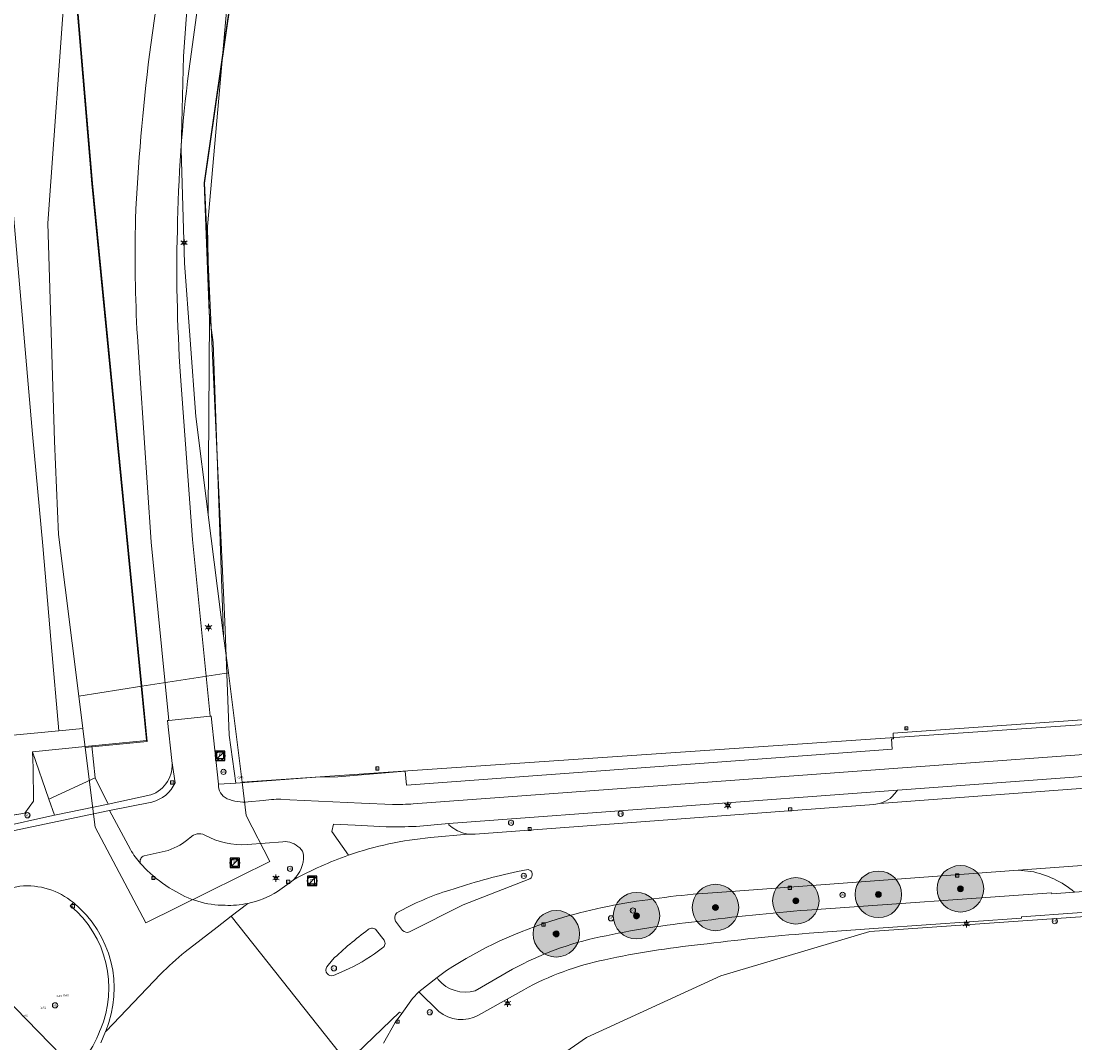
# Model space of a CAD drawing. Header units: metres. Extents: x 163628 to 167676, y 402708 to 405373.
# Tile 20 of 256: x 164129 to 164219, y 403026 to 403114. Entities that reach past the tile are written whole.
import ezdxf
from ezdxf.enums import TextEntityAlignment as Align

# ---------------------------------------------------------------- set-up
doc = ezdxf.new("R2010")
doc.units = ezdxf.units.M
doc.layers.get('0').update_dxf_attribs({"lineweight": 25})
for name, color, linetype, lineweight in [('X-CA190022.004-UO-BGT_Ondergrond$0$GE_201_SHDHek_Lijn_GEM', 253, 'X-CA190022.004-UO-BGT_Ondergrond$0$Hekwerk', 9), ('X-CA190022.004-UO-BGT_Ondergrond$0$GE_203_VGOHaag_Lijn_GEM', 253, 'X-CA190022.004-UO-BGT_Ondergrond$0$Heg', 9), ('X-CA190022.004-UO-BGT_Ondergrond$0$GE_314_WGDRijbaanLokaleweg_Vlak_GEM', 253, 'Continuous', 9), ('X-CA190022.004-UO-BGT_Ondergrond$0$GE_316_WGDFietspad_Vlak_GEM', 253, 'Continuous', 9), ('X-CA190022.004-UO-BGT_Ondergrond$0$GE_317_WGDVoetpad_Vlak_GEM', 253, 'Continuous', 9), ('X-CA190022.004-UO-BGT_Ondergrond$0$GE_322_WGDInrit_Vlak_GEM', 253, 'Continuous', 9), ('X-CA190022.004-UO-BGT_Ondergrond$0$GE_353_OWGVerkeerseiland_openverharding_GEM', 253, 'Continuous', 9), ('X-CA190022.004-UO-BGT_Ondergrond$0$GE_367_OWGBerm_groenvoorziening_grasenk_GEM', 253, 'Continuous', 9), ('X-CA190022.004-UO-BGT_Ondergrond$0$GE_401_OTDErf_Vlak_GEM', 253, 'Continuous', 9), ('X-CA190022.004-UO-BGT_Ondergrond$0$GE_477_BTDGroenvoorziening_Vlak_GEM', 253, 'Continuous', 9), ('X-CA190022.004-UO-BGT_Ondergrond$0$GE_491_VGOHaag_Inrichtend_Vlak_GEM', 253, 'Continuous', 9), ('X-CA190022.004-UO-BGT_Ondergrond$0$GE_814_BRDVerkeersbord_Punt_GEM', 253, 'Continuous', 9), ('X-CA190022.004-UO-BGT_Ondergrond$0$GE_861_PALLichtmast_Punt_GEM', 253, 'Continuous', 9), ('X-CA190022.004-UO-BGT_Ondergrond$0$GE_884_PutGasput_Punt_GEM', 253, 'Continuous', 9), ('X-CA190022.004-UO-BGT_Ondergrond$0$GE_885_PutInspectieofRioolput_Punt_GEM', 253, 'Continuous', 9), ('X-CA190022.004-UO-BGT_Ondergrond$0$GE_886_PutKolk_Punt_GEM', 253, 'Continuous', 9), ('X-CA190022.004-UO-BGT_Ondergrond$0$N-WE-RI-PUT_INSPECTIE-S', 253, 'Continuous', 9), ('X-CA190022.004-UO-KAD_Percelen$0$B-WE-KG-GRENS_PERCEEL-GV', 150, 'Continuous', 9), ('X-CA190022.004-UO-WHM_Riolering gemeente_NLCS$0$B-WE-RI-PUT-S', 214, 'Continuous', 15)]:
    doc.layers.add(name, color=color, linetype=linetype, lineweight=lineweight)
doc.layers.add('X-CA190022.004-UO-DWM_Beplanting$0$B-WE-GR-BOOM-S AFKOMSTIG UIT BOMENBESTAND GEMEENTE', color=252, linetype='Continuous')
doc.layers.add('X-CA190022.004-UO-DWM_Beplanting$0$N-GV-GR-GRAS-A-200', color=7, linetype='Continuous')
doc.styles.add('X-CA190022.004-UO-BGT_Ondergrond$0$NLCS-ISO', font='NLCS-ISO.ttf')
doc.styles.add('X-CA190022.004-UO-BGT_Ondergrond$0$NLCS-ISO-M250-T30', font='NLCS-ISO.ttf', dxfattribs={"height": 0.75})
doc.linetypes.add('X-CA190022.004-UO-BGT_Ondergrond$0$Heg', pattern='A,5,-1.5,[2,dgnlstyle-meierijstad.shx,S=0.007937,R=45,X=0,Y=0],-1.5', length=8)
doc.linetypes.add('X-CA190022.004-UO-BGT_Ondergrond$0$Hekwerk', pattern='A,5,-1.5,[2,dgnlstyle-Veghel.shx,S=0.007937,R=0,X=0,Y=0],-1.5', length=8)

# ---------------------------------------------------------------- blocks, each defined once
blk = doc.blocks.new('X-CA190022.004-UO-BGT_Ondergrond$0$SRI-KOLK-SO')
at = {"color": 0, "linetype": 'ByBlock', "lineweight": 18}
blk.add_lwpolyline([(-1.125, -1.125), (1.125, -1.125), (1.125, 1.125), (-1.125, 1.125)], close=True, dxfattribs=at)
at = {"color": 0, "linetype": 'ByBlock', "lineweight": 18, "style": 'X-CA190022.004-UO-BGT_Ondergrond$0$NLCS-ISO'}
blk.add_text('k', height=1.5, dxfattribs=at).set_placement((0, 0), align=Align.MIDDLE_CENTER)
blk = doc.blocks.new('X-CA190022.004-UO-BGT_Ondergrond$0$IMGEOKolk')
at = {"xscale": 5, "yscale": 5, "zscale": 5}
blk.add_blockref('X-CA190022.004-UO-BGT_Ondergrond$0$SRI-KOLK-SO', (0, 0), dxfattribs=at)
blk = doc.blocks.new('X-CA190022.004-UO-BGT_Ondergrond$0$SIE-WEG_PAAL_VERKEERSBORD-SO')
at = {"linetype": 'ByBlock', "lineweight": 18}
blk.add_circle((0, 0), 1.5, dxfattribs=at)
at = {"linetype": 'ByBlock', "lineweight": 18, "style": 'X-CA190022.004-UO-BGT_Ondergrond$0$NLCS-ISO'}
blk.add_text('vb', height=1.5, dxfattribs=at).set_placement((0, 0.13), align=Align.MIDDLE_CENTER)
blk = doc.blocks.new('X-CA190022.004-UO-BGT_Ondergrond$0$IMGEOVerkeersbord')
at = {"xscale": 5, "yscale": 5, "zscale": 5}
blk.add_blockref('X-CA190022.004-UO-BGT_Ondergrond$0$SIE-WEG_PAAL_VERKEERSBORD-SO', (0, 0), dxfattribs=at)
blk = doc.blocks.new('X-CA190022.004-UO-BGT_Ondergrond$0$SRI-PUT_INSPECTIEPUT_RIOOLPUT-SO')
at = {"color": 0, "linetype": 'ByBlock', "lineweight": 18}
blk.add_lwpolyline([(-1.12, -1.12), (1.12, -1.12), (1.12, 1.12), (-1.12, 1.12)], close=True, dxfattribs=at)
at = {"color": 0, "linetype": 'ByBlock', "lineweight": 18, "style": 'X-CA190022.004-UO-BGT_Ondergrond$0$NLCS-ISO'}
blk.add_text('r', height=1.5, dxfattribs=at).set_placement((0, 0.28), align=Align.MIDDLE_CENTER)
blk = doc.blocks.new('X-CA190022.004-UO-BGT_Ondergrond$0$IMGEOInspectierioolput')
at = {"layer": 'X-CA190022.004-UO-BGT_Ondergrond$0$N-WE-RI-PUT_INSPECTIE-S', "xscale": 10, "yscale": 10, "zscale": 10}
blk.add_blockref('X-CA190022.004-UO-BGT_Ondergrond$0$SRI-PUT_INSPECTIEPUT_RIOOLPUT-SO', (0, 0), dxfattribs=at)
blk = doc.blocks.new('X-CA190022.004-UO-BGT_Ondergrond$0$N-SIE-WEG_LICHTMAST-SO')
h = blk.add_hatch(color=256)
h.paths.add_polyline_path([(1.16, 0.5, 0.658505), (-1.16, 0.5)])
h.paths.add_polyline_path([(-1.16, -0.5, 0.658505), (1.16, -0.5)])
at = {"flags": 128}
for points in [[(-2.19, 1.27), (-1.1, 0.63)], [(-1.16, 0.5), (1.16, 0.5)], [(0, 1.27), (0, 2.53)], [(1.1, 0.63), (2.19, 1.27)], [(-2.19, -1.27), (-1.1, -0.63)], [(-1.16, -0.5), (1.16, -0.5)], [(0, -1.27), (0, -2.53)], [(2.19, -1.27), (1.1, -0.63)]]:
    blk.add_lwpolyline(points, dxfattribs=at)
at = {"ltscale": 0.5}
blk.add_circle((0, 0), 1.27, dxfattribs=at)
at = {"style": 'X-CA190022.004-UO-BGT_Ondergrond$0$NLCS-ISO'}
blk.add_attdef('TYPE', text='', height=1.8, dxfattribs=at).set_placement((0, 2.53), align=Align.BOTTOM_CENTER)
blk = doc.blocks.new('X-CA190022.004-UO-BGT_Ondergrond$0$IMGEOLichtmastpaal')
at = {"xscale": 5, "yscale": 5, "zscale": 5}
blk.add_blockref('X-CA190022.004-UO-BGT_Ondergrond$0$N-SIE-WEG_LICHTMAST-SO', (0, 6.4), dxfattribs=at)
blk = doc.blocks.new('X-CA190022.004-UO-BGT_Ondergrond$0$IMGEOGasput')
at = {"insert": (-7, 3.4), "char_height": 6, "attachment_point": 1, "style": 'X-CA190022.004-UO-BGT_Ondergrond$0$NLCS-ISO-M250-T30'}
blk.add_mtext_dynamic_manual_height_columns('GAS', width=7.484, gutter_width=3.75, heights=[0], dxfattribs=at)
blk = doc.blocks.new('X-CA190022.004-UO-WHM_Riolering gemeente_NLCS$0$B-SRI-PUT_BETON-SO')
blk.add_line((-1.41, -1.41), (1.41, 1.41))
at = {"lineweight": -3, "flags": 128}
blk.add_lwpolyline([(2, -2), (2, 2), (-2, 2), (-2, -2)], close=True, dxfattribs=at)
at = {"lineweight": -3}
blk.add_circle((0, 0), 2, dxfattribs=at)
blk = doc.blocks.new('X-CA190022.004-UO-DWM_Beplanting$0$SGR-BOOM_01-SO')
at = {"linetype": 'ByBlock', "lineweight": 18}
h = blk.add_hatch(color=0, dxfattribs=at)
h.dxf.hatch_style = 1
edge = h.paths.add_edge_path()
edge.add_arc((0, 0), 0.25, 0, 360)
at = {"color": 0, "linetype": 'ByBlock', "lineweight": 18}
for radius in [2, 0.25]:
    blk.add_circle((0, 0), radius, dxfattribs=at)
blk = doc.blocks.new('X-CA190022.004-UO-DWM_Beplanting$0$IMGEOBoom')
at = {"transparency": 33554457}
h = blk.add_hatch(color=256, dxfattribs=at)
h.dxf.hatch_style = 1
edge = h.paths.add_edge_path()
edge.add_arc((0, 0), 100, 0, 360)
edge = h.paths.add_edge_path(flags=17)
edge.add_arc((0, 0), 12.5, 0, 360)
h = blk.add_hatch()
h.set_pattern_fill('ANGLE', color=256)
h.set_pattern_definition([(0, (0, 0), (0, 6.985), [5.08, -1.905]), (90, (0, 0), (-6.985, 4e-16), [5.08, -1.905])])
edge = h.paths.add_edge_path(flags=17)
edge.add_arc((0, 0), 12.5, 0, 360)
at = {"layer": 'X-CA190022.004-UO-DWM_Beplanting$0$N-GV-GR-GRAS-A-200'}
h = blk.add_hatch(color=256, dxfattribs=at)
h.dxf.hatch_style = 1
edge = h.paths.add_edge_path(flags=17)
edge.add_arc((0, 0), 12.5, 0, 360)
at = {"xscale": 50, "yscale": 50, "zscale": 50}
blk.add_blockref('X-CA190022.004-UO-DWM_Beplanting$0$SGR-BOOM_01-SO', (0, 0), dxfattribs=at)

msp = doc.modelspace()

# ---------------------------------------------------------------- linework, layer by layer
at = {"layer": 'X-CA190022.004-UO-BGT_Ondergrond$0$GE_201_SHDHek_Lijn_GEM'}
for p, q in [((164149.102, 403131.559), (164144.574, 403100.107)), ((164134.896, 403100.059), (164133.459, 403117.072)), ((164139.595, 403052.178), (164134.896, 403100.059)), ((164144.574, 403100.107), (164146.311, 403062.424)), ((164146.311, 403062.424), (164146.687, 403052.645)), ((164134.884, 403051.714), (164139.595, 403052.178))]:
    msp.add_line(p, q, dxfattribs=at)
at = {"layer": 'X-CA190022.004-UO-BGT_Ondergrond$0$GE_203_VGOHaag_Lijn_GEM'}
for p, q in [((164129.839, 403049.826), (164129.79, 403051.215)), ((164129.872, 403046.975), (164129.839, 403049.826)), ((164129.13, 403045.947), (164129.872, 403046.975)), ((164126.489, 403045.515), (164129.13, 403045.947))]:
    msp.add_line(p, q, dxfattribs=at)
at = {"layer": 'X-CA190022.004-UO-BGT_Ondergrond$0$GE_314_WGDRijbaanLokaleweg_Vlak_GEM', "flags": 128}
for points in [[(164409.906, 403055.301), (164409.338, 403055.315), (164375.508, 403052.852), (164374.94, 403052.738), (164360.031, 403051.687), (164359.526, 403051.706), (164304.29, 403047.638), (164302.01, 403047.47), (164277.487, 403045.664), (164275.307, 403045.526), (164275.228, 403045.441), (164257.366, 403044.136), (164257.306, 403044.201), (164242.823, 403043.105), (164242.804, 403043.104), (164214.544, 403041.049), (164188.71, 403039.124), (164186.607, 403038.967)], [(164164.009, 403043.836), (164167.266, 403044.133), (164167.845, 403044.119), (164202.151, 403046.676), (164202.63, 403046.767), (164222.616, 403048.257), (164223.074, 403048.236), (164229.5, 403048.703), (164229.993, 403048.79), (164246.109, 403049.976), (164246.618, 403049.948), (164267.497, 403051.491), (164268.035, 403051.595), (164289.561, 403053.191)], [(164141.758, 403050.449), (164142.041, 403048.549)], [(164123.26, 403043.92), (164126.889, 403044.717), (164131.534, 403045.737), (164131.678, 403045.766), (164136.292, 403046.726), (164139.951, 403047.501)], [(164140.054, 403046.891), (164136.412, 403046.154)], [(164122.498, 403043.18), (164126.997, 403044.198), (164136.412, 403046.154), (164138.215, 403042.802)], [(164136.412, 403046.154), (164126.997, 403044.198), (164122.498, 403043.18)], [(164215.636, 403040.934), (164214.544, 403041.049), (164242.804, 403043.104), (164242.823, 403043.105)], [(164139.068, 403041.622), (164139.644, 403041.019)], [(164171.491, 403040.931), (164172.399, 403041.084)], [(164150.859, 403039.214), (164152.054, 403040.06), (164152.237, 403040.218)], [(164172.56, 403040.306), (164166.833, 403038.05), (164162.2, 403035.731)], [(164239.082, 403040.576), (164219.407, 403039.14)], [(164133.015, 403037.984), (164133.302, 403038.246)], [(164148.288, 403038.179), (164146.871, 403037.084), (164145.652, 403036.142), (164142.911, 403034.025)], [(164165.393, 403032.404), (164164.573, 403031.81), (164163.015, 403030.582), (164162.469, 403030.017), (164161.539, 403028.724), (164161.344, 403028.816), (164157.624, 403025.233), (164156.849, 403024.486), (164146.871, 403037.084), (164148.288, 403038.179)], [(164142.911, 403034.025), (164145.652, 403036.142), (164146.871, 403037.084), (164156.849, 403024.486)], [(164161.616, 403035.857), (164161.007, 403036.664)], [(164159.381, 403035.854), (164160.021, 403035.008)], [(164155.086, 403032.718), (164155.579, 403033.341)], [(164135.651, 403026.184), (164136.064, 403027.17), (164136.068, 403027.18), (164136.073, 403027.19), (164136.119, 403027.18), (164138.463, 403029.652), (164140.784, 403032.1)], [(164140.784, 403032.1), (164138.463, 403029.652), (164136.119, 403027.18), (164136.073, 403027.19)], [(164157.006, 403032.577), (164156.373, 403032.292), (164155.669, 403031.975)], [(164136.073, 403027.19), (164136.068, 403027.18), (164136.064, 403027.17), (164135.651, 403026.184)]]:
    msp.add_lwpolyline(points, dxfattribs=at)
at = {"layer": 'X-CA190022.004-UO-BGT_Ondergrond$0$GE_314_WGDRijbaanLokaleweg_Vlak_GEM'}
for centre, radius, start, end in [((164139.066, 403050.071), 2.718, 288.99629, 7.99062), ((164143.382, 403045.639), 5.895, 208.76805, 222.95688), ((164147.081, 403048.551), 10.585, 225.36409, 240.33953), ((164214.065, 403032.771), 8.313, 50.01153, 79.10426), ((164129.298, 403033.4), 6.287, 50.4368, 95.4208), ((164146.374, 403046.367), 8.35, 237.13899, 269.81764), ((164146.676, 403045.894), 7.882, 281.80212, 302.05407), ((164127.27, 403030.859), 9.537, 337.37332, 50.76744), ((164188.902, 402990.756), 48.14, 97.38513, 106.90556), ((164192.427, 402974.535), 64.694, 95.16175, 98.63521), ((164127.206, 403030.919), 9.146, 336.64682, 50.57158), ((164146.665, 403045.912), 7.901, 267.69069, 281.85125), ((164185.405, 403001.715), 36.638, 106.65786, 123.10848), ((164169.614, 403002.382), 41.405, 130.16077, 134.13134), ((164127.598, 403030.157), 8.501, 319.85819, 340.32263)]:
    msp.add_arc(centre, radius, start, end, dxfattribs=at)
at = {"layer": 'X-CA190022.004-UO-BGT_Ondergrond$0$GE_314_WGDRijbaanLokaleweg_Vlak_GEM', "extrusion": (0, 0, -1)}
for centre, radius, start, end in [((-164139.322, 403049.788), 2.988, 204.50061, 255.81455), ((-164166.766, 403013.771), 30.191, 71.05665, 84.7605), ((-164168.334, 403010.484), 33.811, 61.56924, 70.35071), ((-164172.356, 403040.67), 0.417, 95.87378, 240.74261), ((-164184.999, 402980.616), 61.809, 71.7852, 77.37617), ((-164172.439, 403017.278), 23.063, 60.5754, 72.95481), ((-164127.27, 403030.859), 9.537, 129.23256, 202.62668), ((-164161.488, 403036.952), 0.561, 329.05806, 47.47629), ((-164177.38, 403010.48), 31.59, 46.35925, 53.65359), ((-164158.985, 403035.533), 0.51, 50.09246, 140.96769), ((-164161.995, 403036.198), 0.51, 246.28962, 318.06065), ((-164159.628, 403034.749), 0.471, 146.59182, 237.33511), ((-164169.614, 403002.382), 41.405, 45.86866, 49.83923), ((-164150.28, 403046.692), 15.635, 232.11355, 244.52262), ((-164155.508, 403032.449), 0.5, 251.2044, 32.55611)]:
    msp.add_arc(centre, radius, start, end, dxfattribs=at)
at = {"layer": 'X-CA190022.004-UO-BGT_Ondergrond$0$GE_316_WGDFietspad_Vlak_GEM', "flags": 128}
for points in [[(164139.851, 403111.182), (164141.816, 403125.43)], [(164145.299, 403124.875), (164143.329, 403110.577)], [(164142.511, 403083.521), (164143.54, 403069.467), (164145.071, 403054.271), (164141.497, 403053.899), (164139.993, 403069.228), (164139.04, 403083.337), (164138.797, 403086.927)], [(164162.533, 403046.74), (164266.976, 403054.434), (164293.201, 403056.264), (164414.124, 403065.158), (164428.793, 403066.838), (164432.653, 403067.19), (164499.277, 403071.806), (164502.501, 403071.87), (164504.637, 403071.912)], [(164196.42, 403037.605), (164217.429, 403039.082), (164217.458, 403038.998), (164219.407, 403039.14), (164239.082, 403040.576), (164240.69, 403040.693), (164240.721, 403040.802), (164259.59, 403042.138), (164259.597, 403042.228), (164273.286, 403043.205), (164273.293, 403043.019), (164277.651, 403043.33), (164277.661, 403043.425), (164302.171, 403045.207), (164304.438, 403045.372), (164362.449, 403049.446), (164372.934, 403050.214), (164412.461, 403053.099), (164417.909, 403053.5), (164500.495, 403059.542)], [(164142.041, 403048.549), (164141.758, 403050.449), (164141.756, 403050.464), (164141.754, 403050.479), (164141.391, 403053.894), (164141.497, 403053.899), (164145.071, 403054.271), (164145.161, 403054.29), (164145.784, 403048.42)], [(164220.894, 403049.16), (164204.183, 403047.909), (164165.597, 403045.047), (164162.778, 403044.801)], [(164138.215, 403042.802), (164136.412, 403046.154), (164140.054, 403046.891)], [(164148.335, 403046.908), (164149.627, 403047.04), (164150.335, 403047.112)], [(164151.152, 403047.135), (164151.92, 403047.098), (164158.084, 403046.801), (164160.753, 403046.672)], [(164160.188, 403044.769), (164157.54, 403044.907), (164155.665, 403045.005), (164155.515, 403044.374), (164156.965, 403042.327)], [(164151.323, 403043.486), (164148.269, 403043.231)], [(164304.536, 403043.455), (164293.046, 403042.645), (164293.022, 403042.643), (164242.679, 403039.011), (164242.316, 403038.985), (164241.764, 403038.945), (164241.754, 403038.845), (164237.126, 403038.518), (164226.317, 403037.755), (164226.311, 403037.829), (164221.426, 403037.484), (164219.645, 403037.358), (164214.837, 403037.018), (164214.842, 403036.908), (164202.558, 403036.036), (164196.576, 403035.611)], [(164141.459, 403042.735), (164139.901, 403042.393), (164139.379, 403042.279)], [(164167.863, 403030.676), (164171.077, 403032.518)], [(164164.727, 403028.895), (164163.015, 403030.582), (164164.573, 403031.81), (164164.669, 403031.633)], [(164172.034, 403030.762), (164168.141, 403028.562)]]:
    msp.add_lwpolyline(points, dxfattribs=at)
at = {"layer": 'X-CA190022.004-UO-BGT_Ondergrond$0$GE_316_WGDFietspad_Vlak_GEM', "extrusion": (0, 0, -1)}
for centre, radius, start, end in [((-164311.288, 403089.394), 172.816, 2.52604, 7.24279), ((-164271.18, 403094.031), 132.574, 356.92818, 1.28786), ((-164151.034, 403036.791), 10.345, 86.12348, 90.65141), ((-164160.99, 403084.71), 39.949, 267.43434, 271.14993), ((-164139.39, 403048.485), 6.11, 229.54612, 250.21195), ((-164147.865, 403050.053), 6.834, 266.60785, 298.58514), ((-164143.382, 403045.639), 5.895, 317.04312, 331.23195), ((-164210.07, 402861.4), 176.733, 82.50021, 85.57046), ((-164194.351, 402962.721), 74.264, 77.74785, 84.32089), ((-164184.134, 403008.734), 27.132, 61.23465, 78.21249), ((-164166.675, 403031.198), 3.017, 240.9215, 310.22046)]:
    msp.add_arc(centre, radius, start, end, dxfattribs=at)
at = {"layer": 'X-CA190022.004-UO-BGT_Ondergrond$0$GE_316_WGDFietspad_Vlak_GEM'}
for centre, radius, start, end in [((164267.024, 403094.051), 124.794, 172.39021, 178.70107), ((164275.715, 403092.686), 133.519, 178.19981, 183.93582), ((164139.322, 403049.788), 2.988, 284.18545, 335.49939), ((164147.015, 403048.313), 1.236, 175.01874, 246.17089), ((164148.002, 403050.871), 3.977, 248.06047, 274.80715), ((164160.636, 403073.073), 26.401, 270.25453, 274.121), ((164144.114, 403043.151), 1.021, 61.87731, 137.97518), ((164151.447, 403041.638), 1.852, 44.88849, 93.82461), ((164152.321, 403042.32), 0.763, 358.79593, 54.97594), ((164139.536, 403041.803), 0.501, 108.20182, 201.13583), ((164168.334, 403010.484), 33.811, 109.64929, 118.43076), ((164150.375, 403042.189), 2.711, 313.36882, 2.43291), ((164210.024, 402861.796), 174.335, 94.42428, 97.51266), ((164194.409, 402962.344), 72.645, 95.67046, 102.24045), ((164184.127, 403008.753), 25.112, 101.764, 118.78698), ((164166.994, 403033.585), 3.036, 220.01781, 286.62321)]:
    msp.add_arc(centre, radius, start, end, dxfattribs=at)
at = {"layer": 'X-CA190022.004-UO-BGT_Ondergrond$0$GE_317_WGDVoetpad_Vlak_GEM', "flags": 128}
for points in [[(164145.784, 403048.42), (164147.26, 403048.53), (164154.154, 403049.043), (164156.048, 403049.056), (164161.836, 403049.535), (164161.936, 403048.352), (164182.534, 403049.853), (164203.719, 403051.436), (164203.65, 403052.317), (164203.834, 403052.319), (164203.808, 403052.675), (164203.797, 403052.823), (164221.301, 403054.053), (164221.37, 403052.77), (164231.098, 403053.447), (164231.06, 403054.611), (164246.169, 403055.678), (164246.248, 403054.581), (164268.418, 403056.184)], [(164293.201, 403056.264), (164266.976, 403054.434), (164162.533, 403046.74)], [(164150.335, 403047.112), (164149.627, 403047.04), (164148.335, 403046.908)], [(164160.753, 403046.672), (164158.084, 403046.801), (164151.92, 403047.098), (164151.152, 403047.135)]]:
    msp.add_lwpolyline(points, dxfattribs=at)
at = {"layer": 'X-CA190022.004-UO-BGT_Ondergrond$0$GE_317_WGDVoetpad_Vlak_GEM', "extrusion": (0, 0, -1)}
for centre, radius, start, end in [((-164147.015, 403048.313), 1.236, 293.82911, 4.98126), ((-164148.002, 403050.871), 3.977, 265.19285, 291.93953), ((-164160.636, 403073.073), 26.401, 265.879, 269.74547)]:
    msp.add_arc(centre, radius, start, end, dxfattribs=at)
at = {"layer": 'X-CA190022.004-UO-BGT_Ondergrond$0$GE_317_WGDVoetpad_Vlak_GEM'}
msp.add_arc((164151.034, 403036.791), 10.345, 89.34859, 93.87652, dxfattribs=at)
at = {"layer": 'X-CA190022.004-UO-BGT_Ondergrond$0$GE_322_WGDInrit_Vlak_GEM', "flags": 128}
for points in [[(164134.884, 403051.714), (164135.181, 403048.971), (164131.181, 403047.155), (164129.79, 403051.215), (164134.884, 403051.714)], [(164203.712, 403047.358), (164204.095, 403047.806), (164204.183, 403047.909), (164220.894, 403049.16), (164220.963, 403049.059)], [(164135.181, 403048.971), (164136.292, 403046.726), (164131.678, 403045.766), (164131.181, 403047.155), (164135.181, 403048.971)], [(164222.616, 403048.257), (164202.63, 403046.767), (164202.937, 403046.881)], [(164156.965, 403042.327), (164155.515, 403044.374), (164155.665, 403045.005), (164157.54, 403044.907), (164160.188, 403044.769)], [(164162.778, 403044.801), (164165.597, 403045.047), (164165.597, 403044.947)], [(164166.855, 403044.229), (164167.266, 403044.133), (164164.009, 403043.836)], [(164156.437, 403024.09), (164156.849, 403024.486), (164157.624, 403025.233), (164161.344, 403028.816), (164161.539, 403028.724), (164160.97, 403027.934), (164159.982, 403026.17)]]:
    msp.add_lwpolyline(points, dxfattribs=at)
at = {"layer": 'X-CA190022.004-UO-BGT_Ondergrond$0$GE_322_WGDInrit_Vlak_GEM'}
for centre, radius, start, end in [((164202.094, 403049.119), 2.392, 290.64432, 312.57893), ((164160.99, 403084.71), 39.949, 268.85007, 272.56566), ((164167.717, 403047.201), 3.095, 226.74967, 253.81944), ((164166.766, 403013.771), 30.191, 95.2395, 108.94335)]:
    msp.add_arc(centre, radius, start, end, dxfattribs=at)
at = {"layer": 'X-CA190022.004-UO-BGT_Ondergrond$0$GE_353_OWGVerkeerseiland_openverharding_GEM', "flags": 128}
for points in [[(164148.269, 403043.231), (164151.323, 403043.486)], [(164139.379, 403042.279), (164139.901, 403042.393), (164141.459, 403042.735)], [(164139.644, 403041.019), (164139.068, 403041.622)], [(164171.491, 403040.931), (164172.399, 403041.084)], [(164152.237, 403040.218), (164152.054, 403040.06), (164150.859, 403039.214)], [(164172.56, 403040.306), (164166.833, 403038.05), (164162.2, 403035.731)], [(164161.616, 403035.857), (164161.007, 403036.664)], [(164159.381, 403035.854), (164160.021, 403035.008)], [(164155.086, 403032.718), (164155.579, 403033.341)], [(164157.006, 403032.577), (164156.373, 403032.292), (164155.669, 403031.975)]]:
    msp.add_lwpolyline(points, dxfattribs=at)
at = {"layer": 'X-CA190022.004-UO-BGT_Ondergrond$0$GE_353_OWGVerkeerseiland_openverharding_GEM'}
for centre, radius, start, end in [((164139.39, 403048.485), 6.11, 289.78805, 310.45388), ((164147.865, 403050.053), 6.834, 241.41486, 273.39215)]:
    msp.add_arc(centre, radius, start, end, dxfattribs=at)
at = {"layer": 'X-CA190022.004-UO-BGT_Ondergrond$0$GE_353_OWGVerkeerseiland_openverharding_GEM', "extrusion": (0, 0, -1)}
for centre, radius, start, end in [((-164144.114, 403043.151), 1.021, 42.02482, 118.12269), ((-164151.447, 403041.638), 1.852, 86.17539, 135.11151), ((-164152.321, 403042.32), 0.763, 125.02406, 181.20407), ((-164139.536, 403041.803), 0.501, 338.86417, 71.79818), ((-164150.375, 403042.189), 2.711, 177.56709, 226.63118), ((-164147.081, 403048.551), 10.585, 299.66047, 314.63591), ((-164172.356, 403040.67), 0.417, 95.87378, 240.74261), ((-164184.999, 402980.616), 61.809, 71.7852, 77.37617), ((-164146.374, 403046.367), 8.35, 270.18236, 302.86101), ((-164146.676, 403045.894), 7.882, 237.94593, 258.19788), ((-164172.439, 403017.278), 23.063, 60.5754, 72.95481), ((-164146.665, 403045.912), 7.901, 258.14875, 272.30931), ((-164161.488, 403036.952), 0.561, 329.05806, 47.47629), ((-164177.38, 403010.48), 31.59, 46.35925, 53.65359), ((-164158.985, 403035.533), 0.51, 50.09246, 140.96769), ((-164161.995, 403036.198), 0.51, 246.28962, 318.06065), ((-164159.628, 403034.749), 0.471, 146.59182, 237.33511), ((-164150.28, 403046.692), 15.635, 232.11355, 244.52262), ((-164155.508, 403032.449), 0.5, 251.2044, 32.55611)]:
    msp.add_arc(centre, radius, start, end, dxfattribs=at)
at = {"layer": 'X-CA190022.004-UO-BGT_Ondergrond$0$GE_367_OWGBerm_groenvoorziening_grasenk_GEM', "flags": 128}
for points in [[(164139.951, 403047.501), (164136.292, 403046.726), (164135.181, 403048.971), (164134.884, 403051.714), (164139.595, 403052.178), (164134.896, 403100.059), (164133.459, 403117.072), (164134.039, 403125.615), (164137.541, 403149.566), (164144.802, 403175.136), (164147.105, 403180.863), (164137.527, 403190.353), (164110.755, 403161.44)], [(164162.905, 403179.205), (164161.585, 403175.947), (164157.505, 403164.706), (164155.649, 403158.938), (164154.148, 403153.673), (164151.617, 403143.902), (164149.976, 403136.536), (164149.102, 403131.559), (164144.574, 403100.107), (164146.311, 403062.424), (164146.687, 403052.645), (164147.26, 403048.53), (164145.784, 403048.42), (164145.161, 403054.29), (164145.071, 403054.271), (164143.54, 403069.467), (164142.511, 403083.521)], [(164141.816, 403125.43), (164139.851, 403111.182)], [(164143.329, 403110.577), (164145.299, 403124.875)], [(164068.5, 403120.325), (164045.424, 403093.765), (164046.613, 403092.758), (164063.87, 403078.499), (164060.557, 403073.699), (164058.987, 403071.844), (164070.878, 403061.779), (164069.625, 403060.268), (164080.188, 403051), (164082.431, 403049.366), (164091.552, 403042.225), (164092.01, 403041.84), (164107.709, 403043.911), (164126.489, 403045.515), (164129.13, 403045.947), (164129.872, 403046.975), (164129.839, 403049.826), (164129.79, 403051.215), (164131.181, 403047.155), (164131.678, 403045.766), (164131.534, 403045.737), (164126.889, 403044.717), (164123.26, 403043.92)], [(164138.797, 403086.927), (164139.04, 403083.337), (164139.993, 403069.228), (164141.497, 403053.899), (164141.391, 403053.894), (164141.754, 403050.479), (164141.756, 403050.464), (164141.758, 403050.449)], [(164134.097, 403024.676), (164133.441, 403023.906), (164133.279, 403024.073), (164120.279, 403037.389), (164120.165, 403037.506), (164123.82, 403038.621), (164128.704, 403039.658)], [(164133.302, 403038.246), (164133.015, 403037.984)], [(164120.279, 403037.389), (164133.279, 403024.073)]]:
    msp.add_lwpolyline(points, dxfattribs=at)
at = {"layer": 'X-CA190022.004-UO-BGT_Ondergrond$0$GE_367_OWGBerm_groenvoorziening_grasenk_GEM'}
for centre, radius, start, end in [((164311.288, 403089.394), 172.816, 172.75721, 177.47396), ((164271.18, 403094.031), 132.574, 178.71214, 183.07182)]:
    msp.add_arc(centre, radius, start, end, dxfattribs=at)
at = {"layer": 'X-CA190022.004-UO-BGT_Ondergrond$0$GE_367_OWGBerm_groenvoorziening_grasenk_GEM', "extrusion": (0, 0, -1)}
for centre, radius, start, end in [((-164267.024, 403094.051), 124.794, 1.29893, 7.60979), ((-164275.715, 403092.686), 133.519, 356.06418, 1.80019), ((-164139.066, 403050.071), 2.718, 172.00938, 251.00371), ((-164129.298, 403033.4), 6.287, 84.5792, 129.5632), ((-164127.206, 403030.919), 9.146, 129.42842, 203.35318), ((-164127.598, 403030.157), 8.501, 199.67737, 220.14181)]:
    msp.add_arc(centre, radius, start, end, dxfattribs=at)
at = {"layer": 'X-CA190022.004-UO-BGT_Ondergrond$0$GE_401_OTDErf_Vlak_GEM', "flags": 128}
for points in [[(164137.527, 403190.353), (164147.105, 403180.863), (164144.802, 403175.136), (164137.541, 403149.566), (164134.039, 403125.615), (164133.459, 403117.072), (164134.896, 403100.059), (164139.595, 403052.178), (164134.884, 403051.714), (164129.79, 403051.215), (164129.839, 403049.826), (164129.872, 403046.975), (164129.13, 403045.947), (164126.489, 403045.515)], [(164268.418, 403056.184), (164246.248, 403054.581), (164246.169, 403055.678), (164231.06, 403054.611), (164231.098, 403053.447), (164221.37, 403052.77), (164221.301, 403054.053), (164203.797, 403052.823), (164203.808, 403052.675), (164203.834, 403052.319), (164203.65, 403052.317), (164203.719, 403051.436), (164182.534, 403049.853), (164161.936, 403048.352), (164161.836, 403049.535), (164156.048, 403049.056), (164154.154, 403049.043), (164147.26, 403048.53), (164146.687, 403052.645), (164146.311, 403062.424), (164144.574, 403100.107), (164149.102, 403131.559)], [(164196.576, 403035.611), (164202.558, 403036.036), (164214.842, 403036.908), (164214.837, 403037.018), (164219.645, 403037.358), (164221.426, 403037.484), (164226.311, 403037.829), (164226.317, 403037.755), (164237.126, 403038.518), (164241.754, 403038.845), (164241.764, 403038.945), (164242.316, 403038.985), (164242.679, 403039.011), (164242.757, 403037.939)], [(164159.982, 403026.17), (164160.97, 403027.934), (164161.539, 403028.724), (164162.469, 403030.017), (164163.015, 403030.582), (164164.727, 403028.895)], [(164168.141, 403028.562), (164172.034, 403030.762)]]:
    msp.add_lwpolyline(points, dxfattribs=at)
at = {"layer": 'X-CA190022.004-UO-BGT_Ondergrond$0$GE_401_OTDErf_Vlak_GEM', "extrusion": (0, 0, -1)}
for centre, radius, start, end in [((-164210.024, 402861.796), 174.335, 82.48734, 85.57572), ((-164194.409, 402962.344), 72.645, 77.75955, 84.32954), ((-164184.127, 403008.753), 25.112, 61.21302, 78.236)]:
    msp.add_arc(centre, radius, start, end, dxfattribs=at)
at = {"layer": 'X-CA190022.004-UO-BGT_Ondergrond$0$GE_401_OTDErf_Vlak_GEM'}
msp.add_arc((164166.675, 403031.198), 3.017, 229.77954, 299.0785, dxfattribs=at)
at = {"layer": 'X-CA190022.004-UO-BGT_Ondergrond$0$GE_477_BTDGroenvoorziening_Vlak_GEM', "flags": 128}
for points in [[(164165.597, 403044.947), (164165.597, 403045.047), (164204.183, 403047.909), (164204.095, 403047.806), (164203.712, 403047.358)], [(164202.151, 403046.676), (164167.845, 403044.119), (164167.266, 403044.133), (164166.855, 403044.229)], [(164202.937, 403046.881), (164202.63, 403046.767), (164202.151, 403046.676)], [(164186.607, 403038.967), (164188.71, 403039.124), (164214.544, 403041.049), (164215.636, 403040.934)], [(164219.407, 403039.14), (164217.458, 403038.998), (164217.429, 403039.082), (164196.42, 403037.605)], [(164164.669, 403031.633), (164164.573, 403031.81), (164165.393, 403032.404)], [(164171.077, 403032.518), (164167.863, 403030.676)]]:
    msp.add_lwpolyline(points, dxfattribs=at)
at = {"layer": 'X-CA190022.004-UO-BGT_Ondergrond$0$GE_477_BTDGroenvoorziening_Vlak_GEM', "extrusion": (0, 0, -1)}
for centre, radius, start, end in [((-164202.094, 403049.119), 2.392, 227.42107, 249.35568), ((-164167.717, 403047.201), 3.095, 286.18056, 313.25033), ((-164214.065, 403032.771), 8.313, 100.89574, 129.98847), ((-164188.902, 402990.756), 48.14, 73.09444, 82.61487), ((-164192.427, 402974.535), 64.694, 81.36479, 84.83825), ((-164185.405, 403001.715), 36.638, 56.89152, 73.34214), ((-164166.994, 403033.585), 3.036, 253.37679, 319.98219)]:
    msp.add_arc(centre, radius, start, end, dxfattribs=at)
at = {"layer": 'X-CA190022.004-UO-BGT_Ondergrond$0$GE_477_BTDGroenvoorziening_Vlak_GEM'}
for centre, radius, start, end in [((164210.07, 402861.4), 176.733, 94.42954, 97.49979), ((164194.351, 402962.721), 74.264, 95.67911, 102.25215), ((164184.134, 403008.734), 27.132, 101.78751, 118.76535)]:
    msp.add_arc(centre, radius, start, end, dxfattribs=at)
at = {"layer": 'X-CA190022.004-UO-BGT_Ondergrond$0$GE_491_VGOHaag_Inrichtend_Vlak_GEM', "flags": 128}
for points in [[(164165.597, 403044.947), (164165.597, 403045.047), (164204.183, 403047.909), (164204.095, 403047.806), (164203.712, 403047.358)], [(164202.63, 403046.767), (164202.151, 403046.676), (164167.845, 403044.119), (164167.266, 403044.133), (164166.855, 403044.229)], [(164202.937, 403046.881), (164202.63, 403046.767)], [(164186.607, 403038.967), (164188.71, 403039.124), (164214.544, 403041.049), (164215.636, 403040.934)], [(164219.407, 403039.14), (164217.458, 403038.998), (164217.429, 403039.082)], [(164217.429, 403039.082), (164196.42, 403037.605)], [(164164.669, 403031.633), (164164.573, 403031.81), (164165.393, 403032.404)], [(164171.077, 403032.518), (164167.863, 403030.676)]]:
    msp.add_lwpolyline(points, dxfattribs=at)
at = {"layer": 'X-CA190022.004-UO-BGT_Ondergrond$0$GE_491_VGOHaag_Inrichtend_Vlak_GEM', "extrusion": (0, 0, -1)}
for centre, radius, start, end in [((-164202.094, 403049.119), 2.392, 227.42107, 249.35568), ((-164167.717, 403047.201), 3.095, 286.18056, 313.25033), ((-164214.065, 403032.771), 8.313, 100.89574, 129.98847), ((-164188.902, 402990.756), 48.14, 73.09444, 82.61487), ((-164192.427, 402974.535), 64.694, 81.36479, 84.83825), ((-164185.405, 403001.715), 36.638, 56.89152, 73.34214), ((-164166.994, 403033.585), 3.036, 253.37679, 319.98219)]:
    msp.add_arc(centre, radius, start, end, dxfattribs=at)
at = {"layer": 'X-CA190022.004-UO-BGT_Ondergrond$0$GE_491_VGOHaag_Inrichtend_Vlak_GEM'}
for centre, radius, start, end in [((164210.07, 402861.4), 176.733, 94.42954, 97.49979), ((164194.351, 402962.721), 74.264, 95.67911, 102.25215), ((164184.134, 403008.734), 27.132, 101.78751, 118.76535)]:
    msp.add_arc(centre, radius, start, end, dxfattribs=at)
at = {"layer": 'X-CA190022.004-UO-KAD_Percelen$0$B-WE-KG-GRENS_PERCEEL-GV', "flags": 128}
for points in [[(164128.045, 403098.368), (164128.833, 403089.456), (164129.777, 403078.529), (164130.656, 403068.916), (164131.389, 403060.527), (164132.055, 403053.017), (164134.111, 403053.209), (164133.758, 403056.008), (164132.007, 403069.884), (164131.665, 403077.915), (164131.088, 403096.678), (164132.619, 403117.788), (164133.125, 403123.113), (164136.694, 403143.358), (164137.588, 403149.527), (164144.879, 403175.134), (164147.157, 403180.859), (164137.737, 403190.24), (164105.176, 403155.882)], [(164148.922, 403130.504), (164146.151, 403111.313), (164144.844, 403096.369), (164144.989, 403088.967), (164145.329, 403086.416), (164146.221, 403061.191), (164146.625, 403058.007), (164147.819, 403048.593), (164230.349, 403054.259), (164226.538, 403101.604), (164224.262, 403130.994)], [(164133.517, 403117.072), (164134.943, 403100.096), (164139.175, 403056.85), (164146.625, 403058.007), (164146.221, 403061.191), (164144.902, 403071.591), (164144.902, 403071.627), (164143.839, 403080.056), (164142.85, 403093.24), (164142.559, 403103.006), (164142.759, 403111.018), (164143.593, 403122.498)], [(164143.593, 403122.498), (164142.759, 403111.018), (164142.559, 403103.006), (164142.85, 403093.24), (164143.839, 403080.056), (164144.902, 403071.627), (164144.996, 403088.62), (164144.989, 403088.967), (164144.535, 403100.125), (164146.151, 403111.313), (164147.007, 403121.107)], [(164124.142, 403052.282), (164132.055, 403053.017), (164131.389, 403060.527), (164130.656, 403068.916), (164129.777, 403078.529), (164128.833, 403089.456), (164128.045, 403098.368)], [(164283.624, 403058.187), (164230.349, 403054.259), (164147.819, 403048.593), (164148.151, 403045.746), (164150.201, 403041.774), (164139.521, 403036.51), (164135.182, 403044.724), (164134.316, 403051.585), (164134.111, 403053.209), (164132.055, 403053.017), (164124.142, 403052.282)], [(164308.493, 403042.908), (164235.154, 403038.085), (164201.809, 403035.777), (164188.997, 403031.962), (164177.424, 403026.658), (164169.081, 403020.866), (164164.603, 403017.496), (164162.154, 403015.382), (164162.54, 403014.177), (164165.479, 403007.061), (164167.763, 403001.649), (164171.12, 402994.807), (164174.967, 402987.04), (164177.342, 402982.101), (164180.826, 402976.33), (164189.018, 402962.239), (164194.707, 402954.998), (164202.518, 402947.302), (164218.106, 402931.816), (164240.959, 402910.27), (164317.207, 402918.61)], [(164169.081, 403020.866), (164177.424, 403026.658), (164188.997, 403031.962), (164201.809, 403035.777), (164235.154, 403038.085), (164308.493, 403042.908)]]:
    msp.add_lwpolyline(points, dxfattribs=at)
for points in [[(164139.175, 403056.85), (164134.943, 403100.096), (164133.517, 403117.072), (164134.121, 403125.592), (164136.694, 403143.358), (164133.125, 403123.113), (164132.619, 403117.788), (164131.088, 403096.678), (164131.665, 403077.915), (164132.007, 403069.884), (164133.758, 403056.008)], [(164148.922, 403130.504), (164147.007, 403121.107), (164146.151, 403111.313)], [(164144.989, 403088.967), (164144.844, 403096.369), (164146.151, 403111.313), (164144.535, 403100.125)], [(164145.329, 403086.416), (164144.989, 403088.967), (164144.996, 403088.62), (164144.902, 403071.627), (164144.902, 403071.591), (164146.221, 403061.191)], [(164134.316, 403051.585), (164135.182, 403044.724), (164139.521, 403036.51), (164150.201, 403041.774), (164148.151, 403045.746), (164147.819, 403048.593), (164146.625, 403058.007), (164139.175, 403056.85), (164139.64, 403052.099)], [(164139.175, 403056.85), (164133.758, 403056.008), (164134.111, 403053.209), (164134.316, 403051.585), (164139.64, 403052.099)]]:
    msp.add_lwpolyline(points, close=True, dxfattribs=at)

# ---------------------------------------------------------------- block references
at = {"layer": 'X-CA190022.004-UO-BGT_Ondergrond$0$GE_814_BRDVerkeersbord_Punt_GEM', "xscale": 0.03, "yscale": 0.03, "zscale": 0.02}
for p in [(164146.203, 403049.49), (164129.343, 403045.756), (164180.368, 403045.887), (164170.938, 403045.109), (164151.931, 403041.154), (164172.04, 403040.547), (164199.457, 403038.913), (164181.424, 403037.57), (164179.538, 403036.892), (164217.71, 403036.651), (164155.707, 403032.598), (164131.72, 403029.415), (164163.953, 403028.818)]:
    msp.add_blockref('X-CA190022.004-UO-BGT_Ondergrond$0$IMGEOVerkeersbord', p, dxfattribs=at)
at = {"layer": 'X-CA190022.004-UO-BGT_Ondergrond$0$GE_861_PALLichtmast_Punt_GEM', "xscale": 0.025, "yscale": 0.025, "zscale": 0.025}
for p in [(164142.818, 403094.824), (164144.917, 403061.745), (164189.58, 403046.436), (164150.72, 403040.191), (164210.101, 403036.257), (164170.64, 403029.437)]:
    msp.add_blockref('X-CA190022.004-UO-BGT_Ondergrond$0$IMGEOLichtmastpaal', p, dxfattribs=at)
at = {"layer": 'X-CA190022.004-UO-BGT_Ondergrond$0$GE_884_PutGasput_Punt_GEM', "xscale": 0.03, "yscale": 0.03, "zscale": 0.02}
for p in [(164147.629, 403048.995), (164132.034, 403030.202), (164132.623, 403030.258), (164130.66, 403029.208), (164129.089, 403028.517)]:
    msp.add_blockref('X-CA190022.004-UO-BGT_Ondergrond$0$IMGEOGasput', p, dxfattribs=at)
at = {"layer": 'X-CA190022.004-UO-BGT_Ondergrond$0$GE_885_PutInspectieofRioolput_Punt_GEM', "xscale": 0.025, "yscale": 0.025, "zscale": 0.025}
for p in [(164145.915, 403050.906), (164147.179, 403041.656), (164153.754, 403040.13)]:
    msp.add_blockref('X-CA190022.004-UO-BGT_Ondergrond$0$IMGEOInspectierioolput', p, dxfattribs=at)
at = {"layer": 'X-CA190022.004-UO-BGT_Ondergrond$0$GE_886_PutKolk_Punt_GEM', "xscale": 0.025, "yscale": 0.025, "zscale": 0.025}
for p in [(164204.938, 403053.23), (164159.44, 403049.778), (164141.802, 403048.565), (164194.944, 403046.27), (164172.539, 403044.576), (164140.173, 403040.362), (164151.765, 403040.028), (164209.301, 403040.583), (164194.929, 403039.523), (164133.242, 403037.939), (164173.74, 403036.359), (164161.189, 403028.013)]:
    msp.add_blockref('X-CA190022.004-UO-BGT_Ondergrond$0$IMGEOKolk', p, dxfattribs=at)
at = {"layer": 'X-CA190022.004-UO-DWM_Beplanting$0$B-WE-GR-BOOM-S AFKOMSTIG UIT BOMENBESTAND GEMEENTE', "xscale": 0.02, "yscale": 0.02, "zscale": 0.02}
for p in [(164202.534, 403038.953), (164209.591, 403039.437), (164195.436, 403038.403), (164188.525, 403037.827), (164181.727, 403037.119), (164174.832, 403035.568)]:
    msp.add_blockref('X-CA190022.004-UO-DWM_Beplanting$0$IMGEOBoom', p, dxfattribs=at)
at = {"layer": 'X-CA190022.004-UO-WHM_Riolering gemeente_NLCS$0$B-WE-RI-PUT-S', "xscale": 0.2, "yscale": 0.2, "zscale": 0.2}
for p in [(164145.92, 403050.88), (164147.184, 403041.664), (164153.824, 403040.128)]:
    msp.add_blockref('X-CA190022.004-UO-WHM_Riolering gemeente_NLCS$0$B-SRI-PUT_BETON-SO', p, dxfattribs=at)

doc.saveas('drawing.dxf')
